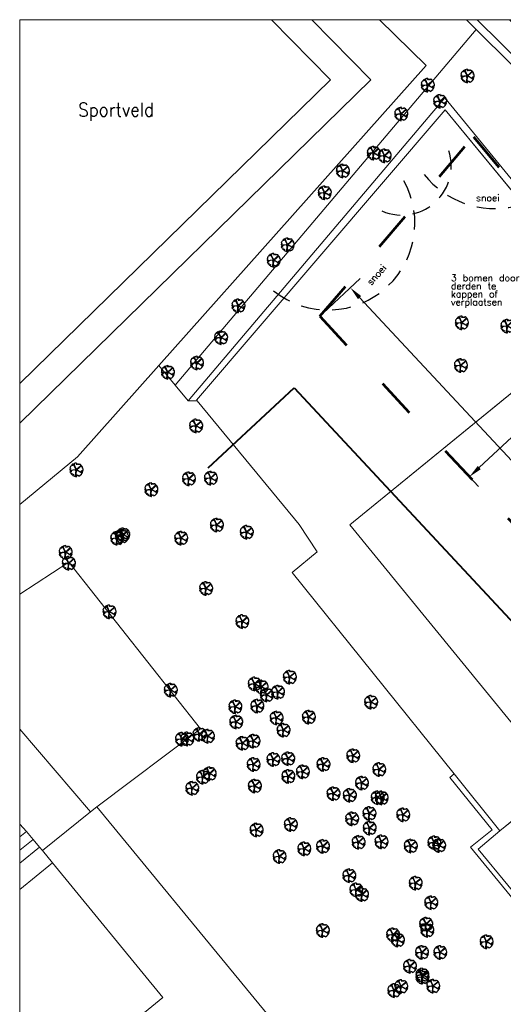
# Model space of a CAD drawing. Header units: metres. Extents: x 86897 to 87061, y 451261 to 451376.
# Tile 2 of 11: x 86897 to 86933, y 451303 to 451376. Entities that reach past the tile are written whole.
import ezdxf
from ezdxf.enums import TextEntityAlignment as Align

# ---------------------------------------------------------------- set-up
doc = ezdxf.new("R2010")
doc.units = ezdxf.units.M
doc.header["$MEASUREMENT"] = 0
doc.linetypes.add('DGN Style 2', pattern=[2.336407, 1.401844, -0.934563])
doc.linetypes.add('DGN Style 5', pattern=[6.824745, 2.924891, -3.899854])
doc.layers.get('Defpoints').update_dxf_attribs({"lineweight": 0})
doc.layers.add('B-WE-GR-BOOM-S', color=90, linetype='Continuous', lineweight=30)
doc.layers.add('BGT_Openbare ruimte label', color=7, linetype='Continuous', lineweight=0)
doc.styles.get("Standard").update_dxf_attribs({"font": 'txt.shx'})
doc.styles.add('Style-STANDARD', font='STANDARD.shx')
doc.dimstyles.get("Standard").update_dxf_attribs({"dimtxt": 0.18, "dimasz": 0.18, "dimexe": 0.18, "dimexo": 0.0625, "dimgap": 0.09, "dimtad": 0, "dimtih": 1, "dimtoh": 1, "dimdec": 4, "dimzin": 0, "dimdsep": 46, "dimtxsty": 'Standard', "dimcen": 0.09, "dimadec": 0, "dimazin": 0, "dimtfac": 1, "dimtdec": 4, "dimtofl": 0, "dimtmove": 0, "dimatfit": 3, "dimfxl": 1, "dimtolj": 1, "dimtzin": 0, "dimarcsym": 0})

# ---------------------------------------------------------------- blocks, each defined once
blk = doc.blocks.new('*D889')
at = {"color": 0, "linetype": 'Continuous', "lineweight": -2, "transparency": 16777216}
for p, q in [((86941.084, 451355.002), (86942.922, 451353.038)), ((86941.509, 451353.085), (86937.255, 451349.106)), ((86930.863, 451343.126), (86935.117, 451347.106)), ((86928.978, 451343.678), (86930.815, 451341.713))]:
    blk.add_line(p, q, dxfattribs=at)
at = {"color": 0, "linetype": 'Continuous', "lineweight": 0, "transparency": 16777216}
for points in [[(86941.395, 451353.207), (86941.623, 451352.963), (86942.239, 451353.768)], [(86930.749, 451343.248), (86930.976, 451343.005), (86930.132, 451342.443)]]:
    blk.add_solid(points, dxfattribs=at)
at = {"layer": 'Defpoints', "color": 0, "linetype": 'Continuous', "lineweight": 0, "transparency": 16777216}
for p in [(86940.847, 451355.256), (86928.74, 451343.931), (86930.132, 451342.443)]:
    blk.add_point(p, dxfattribs=at)
at = {"color": 0, "linetype": 'Continuous', "lineweight": 0, "transparency": 16777216, "insert": (86936.186, 451348.106), "char_height": 1, "attachment_point": 5}
blk.add_mtext('\\A1;\\H1x;\\W0.8;ca. 16.5', dxfattribs=at)
blk = doc.blocks.new('*D891')
at = {"color": 0, "linetype": 'Continuous', "lineweight": -2, "transparency": 16777216}
for p, q in [((86919.28, 451354.596), (86922.032, 451357.16)), ((86921.982, 451355.747), (86938.101, 451338.445)), ((86956.082, 451319.142), (86939.964, 451336.445)), ((86954.743, 451316.528), (86957.495, 451319.092))]:
    blk.add_line(p, q, dxfattribs=at)
at = {"color": 0, "linetype": 'Continuous', "lineweight": 0, "transparency": 16777216}
for points in [[(86922.104, 451355.86), (86921.86, 451355.633), (86921.301, 451356.478)], [(86956.204, 451319.256), (86955.96, 451319.029), (86956.764, 451318.411)]]:
    blk.add_solid(points, dxfattribs=at)
at = {"layer": 'Defpoints', "color": 0, "linetype": 'Continuous', "lineweight": 0, "transparency": 16777216}
for p in [(86919.026, 451354.36), (86956.764, 451318.411), (86954.489, 451316.292)]:
    blk.add_point(p, dxfattribs=at)
at = {"color": 0, "linetype": 'Continuous', "lineweight": 0, "transparency": 16777216, "insert": (86939.032, 451337.445), "char_height": 1, "attachment_point": 5}
blk.add_mtext('\\A1;\\H1x;\\W0.8;ca. 52', dxfattribs=at)
blk = doc.blocks.new('SGR-BOOM_40_2')
at = {"color": 0}
for p, q in [((-0.95, 0.03), (-4.35, -0.37)), ((-0.29, 0.6), (-2.35, 4.41)), ((-0.24, 0.62), (-1.76, 4.15)), ((0.51, 0.68), (3.47, 3.6)), ((0.58, 0.64), (3.83, 3.33)), ((-0.98, -0.05), (-3.52, -0.58)), ((-0.3, -1.06), (-1.11, -4.83)), ((-0.19, -1.02), (-0.69, -4.95)), ((0.62, -0.2), (4.49, -2.19))]:
    blk.add_line(p, q, dxfattribs=at)
at = {"color": 0, "ltscale": 0.1}
blk.add_line((4.28, -2.58), (0.57, -0.24), dxfattribs=at)
at = {"color": 0, "flags": 128}
blk.add_lwpolyline([(1.71, -4.45, -0.159625), (1.92, -4.62, 0.236298), (4.85, -1.23), (3.87, -1.31), (3.74, -1.35), (3.65, -1.25), (3.93, -0.88), (3.93, -0.73), (4.05, -0.77), (4.1, -0.64), (4.16, -0.57), (4.23, -0.45), (4.97, -0.55, 0.106371), (4.76, 1.54), (4.7, 1.39), (4.61, 1.41), (4.36, 1.44), (4.35, 1.59), (4.53, 1.61), (4.46, 1.72), (4.56, 1.78), (4.51, 1.9), (4.56, 2.05, 0.16076), (2.45, 4.36, 0.512156), (2.26, 4.27), (2.29, 4.31, -0.282008), (1.92, 4.04, -0.331948), (1.71, 4.18, 0.504641), (1.41, 4.26), (1.32, 4.05), (1.1, 3.97), (0.99, 4.08), (1.08, 4.22), (1.04, 4.35), (0.87, 4.36), (0.37, 3.97), (0.13, 3.94), (-0.04, 4.09), (0.09, 4.34), (0.28, 4.38), (0.36, 4.61), (0.15, 4.89, 0.372341), (0.02, 5, 0.087139), (-1.68, 4.71, 0.52938), (-1.7, 4.63), (-1.62, 4.54), (-1.6, 4.51), (-1.59, 4.49), (-1.58, 4.47), (-1.58, 4.45), (-1.58, 4.44), (-1.58, 4.42), (-1.58, 4.41), (-1.58, 4.4), (-1.58, 4.39), (-1.59, 4.38), (-1.59, 4.37), (-1.59, 4.36), (-1.6, 4.35), (-1.6, 4.34), (-1.6, 4.32), (-1.61, 4.31), (-1.61, 4.29), (-1.61, 4.28), (-1.62, 4.26), (-1.62, 4.24), (-1.62, 4.22), (-1.63, 4.21), (-1.63, 4.19), (-1.64, 4.18), (-1.65, 4.16), (-1.65, 4.15), (-1.66, 4.14), (-1.67, 4.13), (-1.68, 4.12), (-1.69, 4.12), (-1.69, 4.12), (-1.7, 4.12), (-1.71, 4.12), (-1.72, 4.12), (-1.73, 4.13), (-1.73, 4.13), (-1.74, 4.14), (-1.75, 4.14), (-1.76, 4.15), (-1.77, 4.15), (-1.79, 4.16), (-1.8, 4.16), (-1.82, 4.16), (-1.83, 4.16), (-1.85, 4.16), (-1.86, 4.16), (-1.88, 4.16), (-1.9, 4.16), (-1.91, 4.16), (-1.93, 4.16), (-1.95, 4.16), (-1.97, 4.16), (-1.98, 4.15), (-2, 4.15), (-2.02, 4.14), (-2.04, 4.13), (-2.06, 4.13), (-2.08, 4.13), (-2.1, 4.13), (-2.13, 4.15), (-2.16, 4.18), (-2.2, 4.23), (-2.3, 4.39, 0.385168), (-2.37, 4.4, 0.046766), (-3.15, 3.89, 0.543104), (-3.14, 3.8), (-3.02, 3.74), (-2.97, 3.72), (-2.93, 3.7), (-2.89, 3.69), (-2.86, 3.68), (-2.83, 3.67), (-2.8, 3.66), (-2.78, 3.66), (-2.77, 3.65), (-2.75, 3.64), (-2.74, 3.63), (-2.74, 3.61), (-2.73, 3.6), (-2.73, 3.58), (-2.73, 3.57), (-2.73, 3.55), (-2.73, 3.53), (-2.73, 3.51), (-2.73, 3.49), (-2.74, 3.47), (-2.74, 3.45), (-2.75, 3.44), (-2.75, 3.42), (-2.76, 3.4), (-2.78, 3.39), (-2.79, 3.38), (-2.81, 3.36), (-2.82, 3.35), (-2.84, 3.34), (-2.86, 3.33), (-2.87, 3.32), (-2.89, 3.3), (-2.91, 3.29), (-2.92, 3.27), (-2.93, 3.25), (-2.95, 3.23), (-2.96, 3.21), (-2.97, 3.2), (-2.99, 3.19), (-3, 3.18), (-3.02, 3.18), (-3.04, 3.18), (-3.06, 3.18), (-3.08, 3.19), (-3.1, 3.19), (-3.12, 3.2), (-3.15, 3.21), (-3.17, 3.21), (-3.2, 3.22), (-3.23, 3.22), (-3.26, 3.23), (-3.29, 3.25), (-3.32, 3.28), (-3.36, 3.33), (-3.39, 3.4), (-3.44, 3.53, 0.541727), (-3.52, 3.55, 0.13428), (-4.84, 1.26), (-4.71, 1.16), (-4.71, 1.05), (-4.45, 0.93), (-4.36, 0.75), (-4.55, 0.44), (-4.83, 0.25), (-4.87, -0.03), (-4.71, -0.15), (-4.43, -0.23), (-4.34, -0.39), (-3.62, -0.4), (-3.52, -0.48), (-3.53, -0.78), (-3.82, -1.11), (-3.8, -1.37), (-3.98, -1.55), (-4.66, -1.39), (-4.79, -1.43, 0.05814), (-4.11, -2.64), (-3.96, -2.4), (-3.79, -2.46), (-3.61, -2.39), (-3.57, -2.6), (-3.42, -2.69), (-3.44, -2.87), (-3.49, -2.97), (-3.67, -2.95), (-3.83, -3, 0.040997), (-3.14, -3.69), (-3.08, -3.64), (-3.03, -3.6), (-2.99, -3.58), (-2.96, -3.57), (-2.94, -3.56), (-2.92, -3.57), (-2.9, -3.58), (-2.89, -3.59), (-2.87, -3.6), (-2.86, -3.61), (-2.84, -3.62), (-2.74, -3.27), (-2.72, -3.27), (-2.71, -3.28), (-2.69, -3.28), (-2.67, -3.28), (-2.66, -3.29), (-2.64, -3.29), (-2.62, -3.29), (-2.61, -3.3), (-2.6, -3.3), (-2.58, -3.3), (-2.57, -3.3), (-2.56, -3.3), (-2.54, -3.3), (-2.53, -3.29), (-2.52, -3.29), (-2.51, -3.29), (-2.5, -3.28), (-2.5, -3.28), (-2.49, -3.28), (-2.48, -3.28), (-2.47, -3.29), (-2.47, -3.29), (-2.46, -3.3), (-2.45, -3.31), (-2.45, -3.32), (-2.45, -3.34), (-2.44, -3.35), (-2.44, -3.37), (-2.44, -3.39), (-2.44, -3.4), (-2.44, -3.42), (-2.44, -3.44), (-2.44, -3.46), (-2.44, -3.47), (-2.44, -3.49), (-2.44, -3.5), (-2.44, -3.52), (-2.44, -3.53), (-2.44, -3.54), (-2.44, -3.55), (-2.43, -3.56), (-2.43, -3.57), (-2.43, -3.58), (-2.43, -3.59), (-2.52, -3.96), (-2.52, -3.98), (-2.52, -3.99), (-2.53, -4.01), (-2.55, -4.03), (-2.56, -4.04), (-2.59, -4.07), (-2.62, -4.09, 0.116774), (-0.03, -5.07, 0.827056), (0.05, -4.84), (0.04, -4.83, -0.279978), (0.08, -4.52, 0.861625), (-0.03, -4.41, -0.733583), (-0.18, -4.29), (0.08, -4.3), (0.06, -4.06), (0.14, -3.99), (0.08, -3.72), (0.28, -3.62), (0.4, -3.66), (0.77, -4.17), (0.94, -4.21), (1.02, -4.1), (0.97, -3.94), (1.1, -3.86), (1.29, -4), (1.32, -4.22, 0.504641), (1.63, -4.22, -0.350802), (1.71, -4.45)], format="xyb", close=True, dxfattribs=at)
blk.add_lwpolyline([(-0.51, -1.02), (0.08, -0.93), (0.58, -0.09), (0.54, 0.53), (0.22, 0.83), (-0.37, 0.53), (-0.97, 0.4), (-0.89, -0.19), (-0.62, -0.55), (-0.77, -1), (-0.51, -1.02)], close=True, dxfattribs=at)
at = {"color": 0, "ltscale": 0.1}
blk.add_circle((0, 0), 0.15, dxfattribs=at)
blk = doc.blocks.new('SGR-BOOM_40')
for p, q in [((-0.95, 0.03), (-4.35, -0.37)), ((-0.29, 0.6), (-2.35, 4.41)), ((-0.24, 0.62), (-1.76, 4.15)), ((0.51, 0.68), (3.47, 3.6)), ((0.58, 0.64), (3.83, 3.33)), ((-0.98, -0.05), (-3.52, -0.58)), ((-0.3, -1.06), (-1.11, -4.83)), ((-0.19, -1.02), (-0.69, -4.95)), ((0.62, -0.2), (4.49, -2.19))]:
    blk.add_line(p, q)
at = {"ltscale": 0.1}
blk.add_line((4.28, -2.58), (0.57, -0.24), dxfattribs=at)
at = {"flags": 128}
blk.add_lwpolyline([(1.71, -4.45, -0.159625), (1.92, -4.62, 0.236298), (4.85, -1.23), (3.87, -1.31), (3.74, -1.35), (3.65, -1.25), (3.93, -0.88), (3.93, -0.73), (4.05, -0.77), (4.1, -0.64), (4.16, -0.57), (4.23, -0.45), (4.97, -0.55, 0.106371), (4.76, 1.54), (4.7, 1.39), (4.61, 1.41), (4.36, 1.44), (4.35, 1.59), (4.53, 1.61), (4.46, 1.72), (4.56, 1.78), (4.51, 1.9), (4.56, 2.05, 0.16076), (2.45, 4.36, 0.512156), (2.26, 4.27), (2.29, 4.31, -0.282008), (1.92, 4.04, -0.331948), (1.71, 4.18, 0.504641), (1.41, 4.26), (1.32, 4.05), (1.1, 3.97), (0.99, 4.08), (1.08, 4.22), (1.04, 4.35), (0.87, 4.36), (0.37, 3.97), (0.13, 3.94), (-0.04, 4.09), (0.09, 4.34), (0.28, 4.38), (0.36, 4.61), (0.15, 4.89, 0.372341), (0.02, 5, 0.087139), (-1.68, 4.71, 0.52938), (-1.7, 4.63), (-1.62, 4.54), (-1.6, 4.51), (-1.59, 4.49), (-1.58, 4.47), (-1.58, 4.45), (-1.58, 4.44), (-1.58, 4.42), (-1.58, 4.41), (-1.58, 4.4), (-1.58, 4.39), (-1.59, 4.38), (-1.59, 4.37), (-1.59, 4.36), (-1.6, 4.35), (-1.6, 4.34), (-1.6, 4.32), (-1.61, 4.31), (-1.61, 4.29), (-1.61, 4.28), (-1.62, 4.26), (-1.62, 4.24), (-1.62, 4.22), (-1.63, 4.21), (-1.63, 4.19), (-1.64, 4.18), (-1.65, 4.16), (-1.65, 4.15), (-1.66, 4.14), (-1.67, 4.13), (-1.68, 4.12), (-1.69, 4.12), (-1.69, 4.12), (-1.7, 4.12), (-1.71, 4.12), (-1.72, 4.12), (-1.73, 4.13), (-1.73, 4.13), (-1.74, 4.14), (-1.75, 4.14), (-1.76, 4.15), (-1.77, 4.15), (-1.79, 4.16), (-1.8, 4.16), (-1.82, 4.16), (-1.83, 4.16), (-1.85, 4.16), (-1.86, 4.16), (-1.88, 4.16), (-1.9, 4.16), (-1.91, 4.16), (-1.93, 4.16), (-1.95, 4.16), (-1.97, 4.16), (-1.98, 4.15), (-2, 4.15), (-2.02, 4.14), (-2.04, 4.13), (-2.06, 4.13), (-2.08, 4.13), (-2.1, 4.13), (-2.13, 4.15), (-2.16, 4.18), (-2.2, 4.23), (-2.3, 4.39, 0.385168), (-2.37, 4.4, 0.046766), (-3.15, 3.89, 0.543104), (-3.14, 3.8), (-3.02, 3.74), (-2.97, 3.72), (-2.93, 3.7), (-2.89, 3.69), (-2.86, 3.68), (-2.83, 3.67), (-2.8, 3.66), (-2.78, 3.66), (-2.77, 3.65), (-2.75, 3.64), (-2.74, 3.63), (-2.74, 3.61), (-2.73, 3.6), (-2.73, 3.58), (-2.73, 3.57), (-2.73, 3.55), (-2.73, 3.53), (-2.73, 3.51), (-2.73, 3.49), (-2.74, 3.47), (-2.74, 3.45), (-2.75, 3.44), (-2.75, 3.42), (-2.76, 3.4), (-2.78, 3.39), (-2.79, 3.38), (-2.81, 3.36), (-2.82, 3.35), (-2.84, 3.34), (-2.86, 3.33), (-2.87, 3.32), (-2.89, 3.3), (-2.91, 3.29), (-2.92, 3.27), (-2.93, 3.25), (-2.95, 3.23), (-2.96, 3.21), (-2.97, 3.2), (-2.99, 3.19), (-3, 3.18), (-3.02, 3.18), (-3.04, 3.18), (-3.06, 3.18), (-3.08, 3.19), (-3.1, 3.19), (-3.12, 3.2), (-3.15, 3.21), (-3.17, 3.21), (-3.2, 3.22), (-3.23, 3.22), (-3.26, 3.23), (-3.29, 3.25), (-3.32, 3.28), (-3.36, 3.33), (-3.39, 3.4), (-3.44, 3.53, 0.541727), (-3.52, 3.55, 0.13428), (-4.84, 1.26), (-4.71, 1.16), (-4.71, 1.05), (-4.45, 0.93), (-4.36, 0.75), (-4.55, 0.44), (-4.83, 0.25), (-4.87, -0.03), (-4.71, -0.15), (-4.43, -0.23), (-4.34, -0.39), (-3.62, -0.4), (-3.52, -0.48), (-3.53, -0.78), (-3.82, -1.11), (-3.8, -1.37), (-3.98, -1.55), (-4.66, -1.39), (-4.79, -1.43, 0.05814), (-4.11, -2.64), (-3.96, -2.4), (-3.79, -2.46), (-3.61, -2.39), (-3.57, -2.6), (-3.42, -2.69), (-3.44, -2.87), (-3.49, -2.97), (-3.67, -2.95), (-3.83, -3, 0.040997), (-3.14, -3.69), (-3.08, -3.64), (-3.03, -3.6), (-2.99, -3.58), (-2.96, -3.57), (-2.94, -3.56), (-2.92, -3.57), (-2.9, -3.58), (-2.89, -3.59), (-2.87, -3.6), (-2.86, -3.61), (-2.84, -3.62), (-2.74, -3.27), (-2.72, -3.27), (-2.71, -3.28), (-2.69, -3.28), (-2.67, -3.28), (-2.66, -3.29), (-2.64, -3.29), (-2.62, -3.29), (-2.61, -3.3), (-2.6, -3.3), (-2.58, -3.3), (-2.57, -3.3), (-2.56, -3.3), (-2.54, -3.3), (-2.53, -3.29), (-2.52, -3.29), (-2.51, -3.29), (-2.5, -3.28), (-2.5, -3.28), (-2.49, -3.28), (-2.48, -3.28), (-2.47, -3.29), (-2.47, -3.29), (-2.46, -3.3), (-2.45, -3.31), (-2.45, -3.32), (-2.45, -3.34), (-2.44, -3.35), (-2.44, -3.37), (-2.44, -3.39), (-2.44, -3.4), (-2.44, -3.42), (-2.44, -3.44), (-2.44, -3.46), (-2.44, -3.47), (-2.44, -3.49), (-2.44, -3.5), (-2.44, -3.52), (-2.44, -3.53), (-2.44, -3.54), (-2.44, -3.55), (-2.43, -3.56), (-2.43, -3.57), (-2.43, -3.58), (-2.43, -3.59), (-2.52, -3.96), (-2.52, -3.98), (-2.52, -3.99), (-2.53, -4.01), (-2.55, -4.03), (-2.56, -4.04), (-2.59, -4.07), (-2.62, -4.09, 0.116774), (-0.03, -5.07, 0.827056), (0.05, -4.84), (0.04, -4.83, -0.279978), (0.08, -4.52, 0.861625), (-0.03, -4.41, -0.733583), (-0.18, -4.29), (0.08, -4.3), (0.06, -4.06), (0.14, -3.99), (0.08, -3.72), (0.28, -3.62), (0.4, -3.66), (0.77, -4.17), (0.94, -4.21), (1.02, -4.1), (0.97, -3.94), (1.1, -3.86), (1.29, -4), (1.32, -4.22, 0.504641), (1.63, -4.22, -0.350802), (1.71, -4.45)], format="xyb", close=True, dxfattribs=at)
blk.add_lwpolyline([(-0.51, -1.02), (0.08, -0.93), (0.58, -0.09), (0.54, 0.53), (0.22, 0.83), (-0.37, 0.53), (-0.97, 0.4), (-0.89, -0.19), (-0.62, -0.55), (-0.77, -1), (-0.51, -1.02)], close=True, dxfattribs=at)
at = {"ltscale": 0.1}
blk.add_circle((0, 0), 0.15, dxfattribs=at)

msp = doc.modelspace()

# ---------------------------------------------------------------- linework, layer by layer
at = {"color": 5, "linetype": 'DGN Style 5', "lineweight": 53}
for q in [(86930.423, 451367.684), (86954.489, 451316.292)]:
    msp.add_line((86919.026, 451354.36), q, dxfattribs=at)
at = {"color": 1, "linetype": 'Continuous', "lineweight": 40}
msp.add_line((86910.749, 451343.104), (86917.136, 451349.054), dxfattribs=at)
at = {"color": 7, "linetype": 'Continuous', "lineweight": 13, "flags": 128}
for points in [[(86896.766, 451376.382), (87061.141, 451376.382), (87061.141, 451261.334), (86896.766, 451261.334), (86896.766, 451376.382)], [(86896.766, 451376.382), (87061.141, 451376.382), (87061.141, 451312.614), (87018.61, 451312.614), (87018.61, 451261.334), (86896.766, 451261.334), (86896.766, 451376.382)]]:
    msp.add_lwpolyline(points, close=True, dxfattribs=at)
at = {"color": 5, "linetype": 'DGN Style 5', "lineweight": 53}
msp.add_lwpolyline([(86930.423, 451367.684), (86940.847, 451355.256), (86944.186, 451353.184), (86946.12, 451354.175), (86955.367, 451345.206), (86961.706, 451342.423)], dxfattribs=at)
at = {"color": 1, "linetype": 'Continuous', "lineweight": 40, "flags": 128}
msp.add_lwpolyline([(86917.136, 451349.054), (86949.115, 451314.726)], dxfattribs=at)
at = {"layer": 'B-WE-GR-BOOM-S', "linetype": 'DGN Style 2'}
for centre, radius, start, end in [((86931.991, 451369.022), 6.661, 218.39577, 348.09379), ((86925.122, 451365.526), 3.657, 246.10111, 27.06457), ((86919.638, 451361.276), 6.449, 231.24076, 35.09792)]:
    msp.add_arc(centre, radius, start, end, dxfattribs=at)
at = {"layer": 'BGT_Openbare ruimte label', "color": 8, "linetype": 'Continuous', "lineweight": 0}
for p, q in [((86928.328, 451369.693), (86909.882, 451348.127)), ((86940.691, 451354.664), (86928.328, 451369.693)), ((86921.255, 451338.88), (86938.238, 451352.738)), ((86909.882, 451348.127), (86909.929, 451348.07)), ((86909.929, 451348.07), (86917.511, 451338.893)), ((86917.511, 451338.893), (86918.841, 451336.874)), ((86933.428, 451323.963), (86921.255, 451338.88)), ((86918.841, 451336.874), (86916.983, 451335.335)), ((86916.983, 451335.335), (86928.999, 451320.388)), ((86932.397, 451316.141), (86938.916, 451321.475)), ((86928.999, 451320.388), (86932.397, 451316.141))]:
    msp.add_line(p, q, dxfattribs=at)
at = {"layer": 'BGT_Openbare ruimte label', "color": 8, "linetype": 'Continuous', "lineweight": 0, "flags": 128}
for points in [[(86896.766, 451349.371), (86919.819, 451371.922), (86915.448, 451376.382)], [(86896.766, 451346.413), (86922.815, 451371.911), (86918.439, 451376.382)], [(86896.766, 451340.378), (86901.051, 451343.921), (86907.098, 451350.715), (86926.927, 451372.992), (86923.457, 451376.382)], [(86896.766, 451349.371), (86919.819, 451371.922), (86915.448, 451376.382)], [(86896.766, 451346.413), (86922.815, 451371.911), (86918.439, 451376.382)], [(86923.457, 451376.382), (86926.927, 451372.992), (86907.098, 451350.715), (86908.293, 451349.255), (86930.627, 451375.663), (86929.902, 451376.382)], [(86929.902, 451376.382), (86930.627, 451375.663), (86941.197, 451365.176), (86979.193, 451335.46), (86982.799, 451332.64), (86983.131, 451333.08), (86980.891, 451334.833), (86978.606, 451336.62), (86974.081, 451340.16), (86969.556, 451343.7), (86965.031, 451347.239), (86960.506, 451350.779), (86955.981, 451354.319), (86951.456, 451357.859), (86946.931, 451361.398), (86942.406, 451364.938), (86941.579, 451365.585), (86938.255, 451368.883), (86934.188, 451372.919), (86930.698, 451376.382)], [(86941.197, 451365.176), (86930.627, 451375.663), (86908.293, 451349.255), (86909.26, 451348.074), (86928.303, 451370.591), (86940.847, 451355.256)], [(86941.618, 451301.641), (86939.593, 451304.101), (86939.263, 451303.891), (86930.203, 451314.932), (86931.826, 451316.233), (86928.666, 451320.11), (86928.999, 451320.388), (86916.983, 451335.335), (86918.841, 451336.874), (86917.511, 451338.893), (86909.929, 451348.07), (86909.26, 451348.074), (86908.293, 451349.255), (86907.098, 451350.715), (86901.051, 451343.921), (86896.766, 451340.378), (86896.766, 451333.733), (86896.766, 451333.733), (86900.421, 451336.094), (86910.174, 451323.72), (86902.491, 451317.947), (86924.697, 451290.896)], [(86938.916, 451321.475), (86932.397, 451316.141), (86930.788, 451314.796), (86939.593, 451304.101)]]:
    msp.add_lwpolyline(points, dxfattribs=at)
for points in [[(86896.766, 451346.413), (86922.815, 451371.911), (86918.439, 451376.382), (86915.448, 451376.382), (86919.819, 451371.922), (86896.766, 451349.371), (86896.766, 451346.413)], [(86896.766, 451349.371), (86919.819, 451371.922), (86915.448, 451376.382), (86896.766, 451376.382), (86896.766, 451349.371)], [(86896.766, 451340.378), (86901.051, 451343.921), (86907.098, 451350.715), (86926.927, 451372.992), (86923.457, 451376.382), (86918.439, 451376.382), (86922.815, 451371.911), (86896.766, 451346.413), (86896.766, 451340.378)], [(86923.457, 451376.382), (86926.927, 451372.992), (86907.098, 451350.715), (86908.293, 451349.255), (86930.627, 451375.663), (86929.902, 451376.382), (86923.457, 451376.382)], [(86929.902, 451376.382), (86930.627, 451375.663), (86941.197, 451365.176), (86979.193, 451335.46), (86982.799, 451332.64), (86983.131, 451333.08), (86980.891, 451334.833), (86978.606, 451336.62), (86974.081, 451340.16), (86969.556, 451343.7), (86965.031, 451347.239), (86960.506, 451350.779), (86955.981, 451354.319), (86951.456, 451357.859), (86946.931, 451361.398), (86942.406, 451364.938), (86941.579, 451365.585), (86938.255, 451368.883), (86934.188, 451372.919), (86930.698, 451376.382), (86929.902, 451376.382)], [(86930.698, 451376.382), (86934.188, 451372.919), (86935.334, 451374.158), (86933.112, 451376.382), (86930.698, 451376.382)], [(86909.929, 451348.07), (86909.882, 451348.127), (86928.328, 451369.693), (86940.691, 451354.664), (86942.624, 451356.201), (86942.837, 451355.938), (86942.94, 451356.965), (86940.847, 451355.256), (86928.303, 451370.591), (86909.26, 451348.074), (86909.929, 451348.07)], [(86938.916, 451321.475), (86951.743, 451331.902), (86951.709, 451331.943), (86948.321, 451336.094), (86950.422, 451337.809), (86938.238, 451352.738), (86921.255, 451338.88), (86933.428, 451323.963), (86935.51, 451325.662), (86938.916, 451321.475)], [(86896.766, 451323.696), (86902.022, 451317.571), (86902.491, 451317.947), (86910.174, 451323.72), (86900.421, 451336.094), (86896.766, 451333.733), (86896.766, 451323.696)], [(86896.766, 451316.639), (86897.266, 451316.111), (86897.754, 451315.516), (86898.243, 451314.948), (86898.445, 451314.7), (86902.022, 451317.571), (86896.766, 451323.696), (86896.766, 451316.639)], [(86928.999, 451320.388), (86928.666, 451320.11), (86931.826, 451316.233), (86930.203, 451314.932), (86939.263, 451303.891), (86939.593, 451304.101), (86930.788, 451314.796), (86932.397, 451316.141), (86928.999, 451320.388)], [(86896.766, 451277.734), (86908.306, 451276.015), (86911.01, 451277.73), (86919.602, 451283.177), (86927.132, 451287.929), (86924.697, 451290.896), (86902.491, 451317.947), (86902.022, 451317.571), (86898.445, 451314.7), (86899.188, 451313.77), (86907.375, 451303.778), (86896.766, 451295.087), (86896.766, 451277.734)], [(86896.766, 451315.707), (86897.266, 451316.111), (86896.766, 451316.639), (86896.766, 451315.707)], [(86896.766, 451314.715), (86897.754, 451315.516), (86897.266, 451316.111), (86896.766, 451315.707), (86896.766, 451314.715)], [(86896.766, 451313.75), (86898.243, 451314.948), (86897.754, 451315.516), (86896.766, 451314.715), (86896.766, 451313.75)], [(86896.766, 451311.786), (86899.188, 451313.77), (86898.445, 451314.7), (86898.243, 451314.948), (86896.766, 451313.75), (86896.766, 451311.786)], [(86896.766, 451295.087), (86907.375, 451303.778), (86899.188, 451313.77), (86896.766, 451311.786), (86896.766, 451295.087)]]:
    msp.add_lwpolyline(points, close=True, dxfattribs=at)

# ---------------------------------------------------------------- block references
at = {"layer": 'B-WE-GR-BOOM-S', "color": 1, "xscale": 0.09928095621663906, "yscale": 0.09928095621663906, "zscale": 0.09928095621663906, "rotation": 8.537736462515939e-07}
for p in [(86929.983, 451372.201), (86929.983, 451372.201), (86920.74, 451365.15), (86920.74, 451365.15), (86929.568, 451353.875), (86932.945, 451353.628), (86929.495, 451350.705)]:
    msp.add_blockref('SGR-BOOM_40_2', p, dxfattribs=at)
at = {"layer": 'B-WE-GR-BOOM-S', "xscale": 0.09928095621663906, "yscale": 0.09928095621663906, "zscale": 0.09928095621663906, "rotation": 8.537736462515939e-07}
for p in [(86927.037, 451371.521), (86927.037, 451371.521), (86927.951, 451370.325), (86927.951, 451370.325), (86925.067, 451369.379), (86925.067, 451369.379), (86923.025, 451366.482), (86923.025, 451366.482), (86923.841, 451366.279), (86923.841, 451366.279), (86919.392, 451363.534), (86919.392, 451363.534), (86916.645, 451359.669), (86916.645, 451359.669), (86915.609, 451358.522), (86915.609, 451358.522), (86912.988, 451355.141), (86912.988, 451355.141), (86911.701, 451352.774), (86911.701, 451352.774), (86909.913, 451350.893), (86909.913, 451350.893), (86907.754, 451350.2), (86907.754, 451350.2), (86909.851, 451346.22), (86909.851, 451346.22), (86900.97, 451342.954), (86900.97, 451342.954), (86909.319, 451342.297), (86909.319, 451342.297), (86910.946, 451342.346), (86910.946, 451342.346), (86906.529, 451341.49), (86906.529, 451341.49), (86911.39, 451338.858), (86911.39, 451338.858), (86913.608, 451338.325), (86913.608, 451338.325), (86903.995, 451337.881), (86903.995, 451337.881), (86904.342, 451338.015), (86904.342, 451338.015), (86904.436, 451338.144), (86904.436, 451338.144), (86908.743, 451337.886), (86908.743, 451337.886), (86900.171, 451336.832), (86900.171, 451336.832), (86900.406, 451336.022), (86900.406, 451336.022), (86910.59, 451334.152), (86910.59, 451334.152), (86903.424, 451332.414), (86903.424, 451332.414), (86913.282, 451331.692), (86913.282, 451331.692), (86916.802, 451327.563), (86916.802, 451327.563), (86907.97, 451326.603), (86907.97, 451326.603), (86914.198, 451327.063), (86914.198, 451327.063), (86914.708, 451326.837), (86914.708, 451326.837), (86915.097, 451326.241), (86915.097, 451326.241), (86915.929, 451326.457), (86915.929, 451326.457), (86912.763, 451325.369), (86912.763, 451325.369), (86914.39, 451325.421), (86914.39, 451325.421), (86922.832, 451325.707), (86922.832, 451325.707), (86915.819, 451324.533), (86915.819, 451324.533), (86918.214, 451324.596), (86918.214, 451324.596), (86912.824, 451324.234), (86912.824, 451324.234), (86916.335, 451323.625), (86916.335, 451323.625), (86908.801, 451322.963), (86908.801, 451322.963), (86909.198, 451322.978), (86909.198, 451322.978), (86910.103, 451323.316), (86910.103, 451323.316), (86910.726, 451323.176), (86910.726, 451323.176), (86913.293, 451322.653), (86913.293, 451322.653), (86914.105, 451322.815), (86914.105, 451322.815), (86915.584, 451321.451), (86915.584, 451321.451), (86916.676, 451321.512), (86916.676, 451321.512), (86921.504, 451321.73), (86921.504, 451321.73), (86914.115, 451321.081), (86914.115, 451321.081), (86919.294, 451321.088), (86919.294, 451321.088), (86923.439, 451320.707), (86923.439, 451320.707), (86910.356, 451320.14), (86910.356, 451320.14), (86910.856, 451320.397), (86910.856, 451320.397), (86916.693, 451320.196), (86916.693, 451320.196), (86917.77, 451320.538), (86917.77, 451320.538), (86909.563, 451319.314), (86909.563, 451319.314), (86914.204, 451319.479), (86914.204, 451319.479), (86922.151, 451319.702), (86922.151, 451319.702), (86920.042, 451318.911), (86920.042, 451318.911), (86921.25, 451318.793), (86921.25, 451318.793), (86923.313, 451318.617), (86923.313, 451318.617), (86923.617, 451318.599), (86923.617, 451318.599), (86921.423, 451317.049), (86921.423, 451317.049), (86922.708, 451317.443), (86922.708, 451317.443), (86925.216, 451317.348), (86925.216, 451317.348), (86916.876, 451316.62), (86916.876, 451316.62), (86922.728, 451316.355), (86922.728, 451316.355), (86914.335, 451316.218), (86914.335, 451316.218), (86917.878, 451314.817), (86917.878, 451314.817), (86919.261, 451315.001), (86919.261, 451315.001), (86921.903, 451315.3), (86921.903, 451315.3), (86923.603, 451315.337), (86923.603, 451315.337), (86925.774, 451315.028), (86925.774, 451315.028), (86927.527, 451315.274), (86927.527, 451315.274), (86927.876, 451315.068), (86927.876, 451315.068), (86916.046, 451314.246), (86916.046, 451314.246), (86921.212, 451312.826), (86921.212, 451312.826), (86926.141, 451312.267), (86926.141, 451312.267), (86921.733, 451311.769), (86921.733, 451311.769), (86922.16, 451311.423), (86922.16, 451311.423), (86927.293, 451310.82), (86927.293, 451310.82), (86926.914, 451309.233), (86926.914, 451309.233), (86919.253, 451308.75), (86919.253, 451308.75), (86924.462, 451308.439), (86924.462, 451308.439), (86927.004, 451308.769), (86927.004, 451308.769), (86924.818, 451308.046), (86924.818, 451308.046), (86931.404, 451307.918), (86931.404, 451307.918), (86926.608, 451307.128), (86926.608, 451307.128), (86927.964, 451307.122), (86927.964, 451307.122), (86925.719, 451306.098), (86925.719, 451306.098), (86926.637, 451305.453), (86926.637, 451305.453), (86925.07, 451304.594), (86925.07, 451304.594), (86926.639, 451305.286), (86926.639, 451305.286), (86927.442, 451304.619), (86927.442, 451304.619), (86924.554, 451304.291), (86924.554, 451304.291)]:
    msp.add_blockref('SGR-BOOM_40', p, dxfattribs=at)

# ---------------------------------------------------------------- texts
at = {"color": 6, "linetype": 'Continuous', "lineweight": 0}
msp.add_text('snoei', height=0.5, dxfattribs=at).set_placement((86930.626, 451363.398), align=Align.TOP_LEFT)
msp.add_text('snoei', height=0.5, rotation=48.28122, dxfattribs=at).set_placement((86922.475, 451356.954), align=Align.TOP_LEFT)
at = {"color": 7, "linetype": 'Continuous', "lineweight": 0, "insert": (86901.105, 451368.869), "char_height": 1, "attachment_point": 7, "line_spacing_factor": 0.6, "style": 'Style-STANDARD'}
msp.add_mtext('Sportveld', dxfattribs=at)
at = {"color": 6, "linetype": 'Continuous', "lineweight": 0, "insert": (86928.763, 451357.461), "char_height": 0.5, "attachment_point": 1, "line_spacing_factor": 0.72}
msp.add_mtext('3 bomen door\\Pderden te\\Pkappen of\\Pverplaatsen', dxfattribs=at)

# ---------------------------------------------------------------- dimensions: what is measured, and where the dimension line sits
at = {"color": 7, "linetype": 'Continuous', "lineweight": 0}
for base, p1, p2, angle, text, picture, middle in [((86956.764, 451318.411), (86919.026, 451354.36), (86954.489, 451316.292), 312.97128, '\\H1x;\\W0.8;ca. 52', '*D891', (86939.032, 451337.445)), ((86930.132, 451342.443), (86940.847, 451355.256), (86928.74, 451343.931), 223.08848, '\\H1x;\\W0.8;ca. 16.5', '*D889', (86936.186, 451348.106))]:
    dim = msp.add_linear_dim(base=base, p1=p1, p2=p2, angle=angle, text=text, dimstyle='Standard', override={"dimtxt": 1, "dimasz": 1, "dimexe": 1, "dimexo": 0.347222, "dimgap": 0.5, "dimtad": 1, "dimdec": 2, "dimtdec": 2, "dimatfit": 1}, dxfattribs=at)
    dim.commit()
    dim.dimension.update_dxf_attribs({"geometry": picture, "text_midpoint": middle})

doc.saveas('drawing.dxf')
